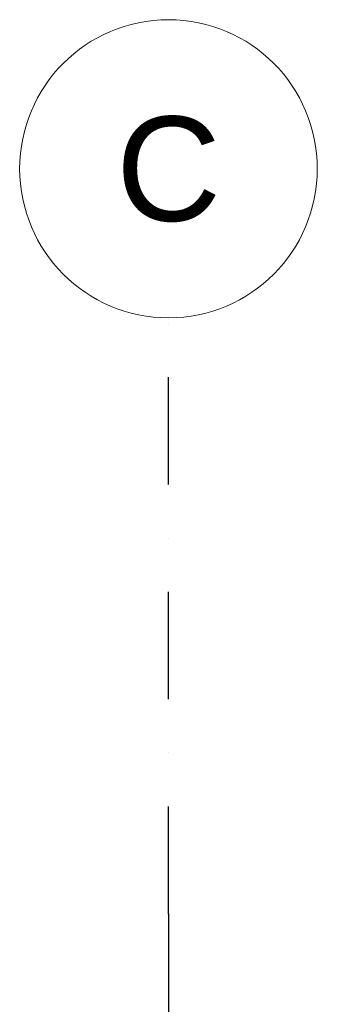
# Model space of a CAD drawing. Header units: millimetres. Extents: x -12989 to 381717, y -50461 to 30884.
# Tile 34 of 63: x 368285 to 368785, y -37112 to -35461. Entities that reach past the tile are written whole.
import ezdxf
from ezdxf.enums import TextEntityAlignment as Align

# ---------------------------------------------------------------- set-up
doc = ezdxf.new("R2010")
doc.units = ezdxf.units.MM
doc.header["$MEASUREMENT"] = 0
doc.linetypes.add('Kropki i Kreski', pattern=[360, 180, -90, 0, -90])
doc.layers.add('Nowe_Warstwa IFC.Import IFC', color=7, linetype='Continuous')
for name, color, linetype, lineweight in [('Nowe_Warstwa IFC.Import IFC_Nr_pióra__1', 7, 'Continuous', 13), ('Nowe_Warstwa IFC.Import IFC_Nr_pióra__25', 7, 'Continuous', 25), ('Nowe_Warstwa IFC.Import IFC_Nr_pióra__7', 7, 'Continuous', 13)]:
    doc.layers.add(name, color=color, linetype=linetype, lineweight=lineweight)
doc.styles.add('STYL_AUTOMATYCZNY_1', font='arial.ttf')

# ---------------------------------------------------------------- blocks, each defined once
blk = doc.blocks.new('Standardowy znacznik osi[5]_1', base_point=(368535.4, -35960.6))
at = {"layer": 'Nowe_Warstwa IFC.Import IFC_Nr_pióra__25', "color": 7, "linetype": 'Kropki i Kreski', "lineweight": 25}
for q in [(368535.4, -35960.6), (368535.4, -48960.6)]:
    blk.add_line((368535.4, -36960.6), q, dxfattribs=at)
blk.add_point((368535.4, -36960.6), dxfattribs=at)
blk.add_point((368535.4, -36960.6), dxfattribs=at)
at = {"layer": 'Nowe_Warstwa IFC.Import IFC_Nr_pióra__7', "color": 7, "linetype": 'Continuous', "lineweight": 13}
blk.add_circle((368535.4, -35710.6), 250, dxfattribs=at)
at = {"layer": 'Nowe_Warstwa IFC.Import IFC_Nr_pióra__1', "color": 7, "lineweight": 13, "style": 'STYL_AUTOMATYCZNY_1'}
for tag, p in [('AC_MarkerText_1_0', (368535.4, -35623.1)), ('AC_MarkerText_1_1', (368535.4, -50123.1))]:
    blk.add_attdef(tag, text='', height=175, rotation=360, dxfattribs=at).set_placement(p, align=Align.TOP_CENTER)

msp = doc.modelspace()

# ---------------------------------------------------------------- block references
at = {"layer": 'Nowe_Warstwa IFC.Import IFC', "color": 7, "linetype": 'Continuous', "lineweight": 13}
ref = msp.add_blockref('Standardowy znacznik osi[5]_1', (368535.4, -35960.6), dxfattribs=at)
ref.add_attrib('AC_MarkerText_1', 'C', dxfattribs={"layer": 'Nowe_Warstwa IFC.Import IFC_Nr_pióra__1', "color": 7, "lineweight": 13, "height": 175, "rotation": 360, "style": 'STYL_AUTOMATYCZNY_1'}).set_placement((368535.4, -35623.1), align=Align.TOP_CENTER)

doc.saveas('drawing.dxf')
